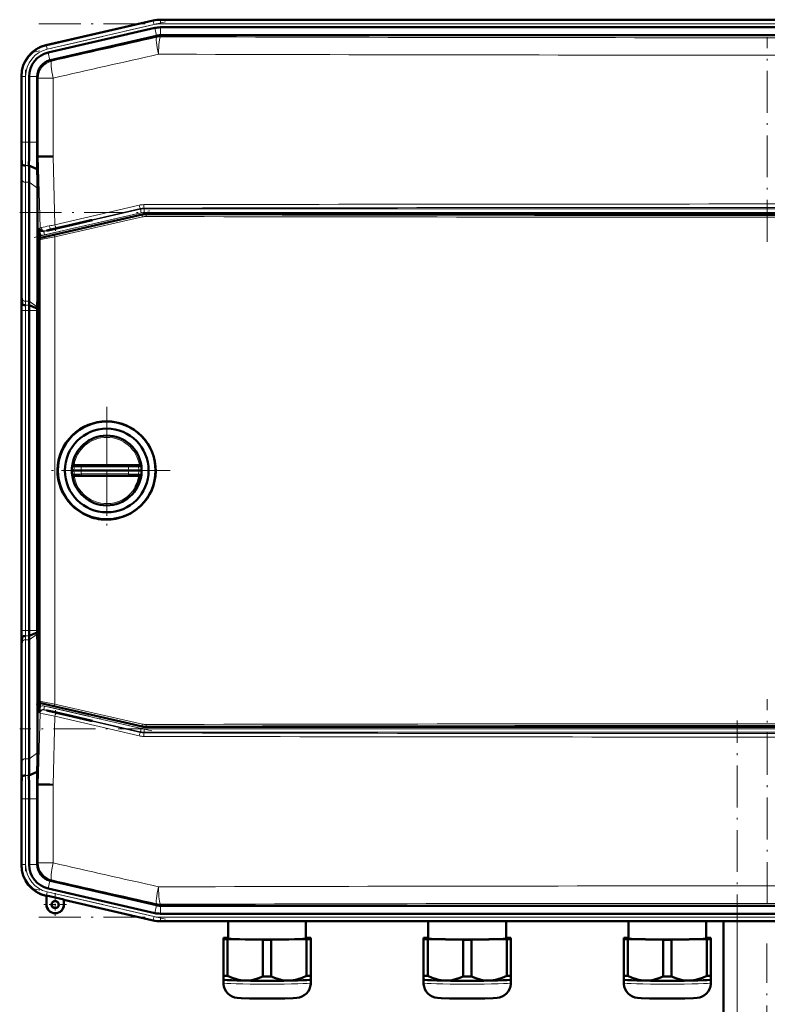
# Model space of a CAD drawing. Extents: x -1351 to 1763, y -1300 to 612.
# Tile 14 of 80: x -1282 to -1068, y 284 to 566. Entities that reach past the tile are written whole.
import ezdxf

# ---------------------------------------------------------------- set-up
doc = ezdxf.new("R2010")
doc.units = 0
doc.linetypes.add('DASHDOT', pattern=[18.5, 12, -3, 0.5, -3])

msp = doc.modelspace()

# ---------------------------------------------------------------- linework, layer by layer
at = {"color": 7, "linetype": 'DASHDOT', "lineweight": 18}
for p, q in [((-1240.06, 565.2), (-1277.32, 556.6)), ((-1276.37, 564.64), (-858.69, 564.64)), ((-1067.53, 502.14), (-1067.53, 560.82)), ((-1280.2, 551.46), (-1280.2, 528.83)), ((-1277.75, 503.41), (-1244.04, 511.19)), ((-1281.89, 510.59), (-853.17, 510.59)), ((-1280.2, 381.55), (-1280.2, 491.61)), ((-1256.93, 454.79), (-1256.93, 418.39)), ((-1256.93, 449.59), (-1256.93, 423.59)), ((-1238.73, 436.59), (-1275.13, 436.59)), ((-1243.93, 436.59), (-1269.93, 436.59)), ((-1067.53, 312.33), (-1067.53, 371.02)), ((-1244.04, 361.97), (-1277.75, 369.75)), ((-1076.13, -326), (-1076.13, 364.9)), ((-853.17, 362.56), (-1281.89, 362.56)), ((-1280.2, 344.32), (-1280.2, 321.69)), ((-1240.06, 307.95), (-1277.32, 316.55)), ((-1276.37, 308.51), (-858.69, 308.51)), ((-1067.63, 86.18), (-1067.63, 300.98))]:
    msp.add_line(p, q, dxfattribs=at)
at = {"color": 7, "lineweight": 50}
for p, q in [((-1243.64, 565.59), (-1274.41, 558.49)), ((-1243.64, 565.59), (-1274.21, 558.53)), ((-1241.56, 565.83), (-1221.29, 565.83)), ((-893.5, 565.83), (-1241.56, 565.83)), ((-908.5, 565.83), (-1221.29, 565.83)), ((-1243.15, 563.46), (-1273.72, 556.4)), ((-1241.56, 563.64), (-1221.29, 563.64)), ((-908.5, 563.64), (-1221.29, 563.64)), ((-1242.66, 561.23), (-1273.03, 554.21)), ((-1242.66, 561.23), (-1242.64, 561.23)), ((-1241.54, 561.35), (-893.53, 561.35)), ((-1281.38, 549.72), (-1281.38, 549.63)), ((-1281.38, 549.72), (-1281.38, 549.52)), ((-1281.38, 549.52), (-1281.38, 530.72)), ((-1279.2, 549.52), (-1279.2, 530.72)), ((-1276.91, 549.34), (-1276.9, 549.52)), ((-1276.91, 549.34), (-1276.91, 530.72)), ((-1281.23, 524.39), (-1281.41, 526.58)), ((-1276.92, 526.58), (-1276.59, 526.58)), ((-1276.59, 526.58), (-1276.24, 526.59)), ((-1281.38, 523.65), (-1281.38, 489.51)), ((-1281.38, 523.65), (-1281.38, 489.51)), ((-1276.86, 523), (-1279.24, 523.99)), ((-1279.2, 519.23), (-1279.2, 485.09)), ((-1276.81, 517.54), (-1276.81, 486.58)), ((-1246.76, 509.98), (-1275.79, 503.28)), ((-1268.33, 506.74), (-1261.47, 508.33)), ((-1261.08, 508.33), (-1268.33, 506.65)), ((-1261.08, 508.33), (-1261.47, 508.33)), ((-889.42, 510.11), (-1245.63, 510.11)), ((-1271.58, 505.99), (-1270.59, 506.22)), ((-1270.59, 506.13), (-1271.58, 505.9)), ((-1270.59, 506.22), (-1270.45, 506.25)), ((-1270.59, 506.13), (-1270.59, 506.22)), ((-1270.45, 506.17), (-1270.59, 506.13)), ((-1270.45, 506.25), (-1269.75, 506.41)), ((-1269.75, 506.33), (-1270.45, 506.17)), ((-1270.45, 506.17), (-1270.45, 506.25)), ((-1269.75, 506.41), (-1268.33, 506.74)), ((-1268.33, 506.65), (-1269.75, 506.33)), ((-1269.75, 506.33), (-1269.75, 506.41)), ((-1268.33, 506.65), (-1268.33, 506.74)), ((-1276.18, 502.79), (-1276.18, 370.38)), ((-1276.12, 503.03), (-1276.16, 504.31)), ((-1281.19, 484.39), (-1281.36, 486.58)), ((-1276.81, 486.58), (-1276.9, 483.46)), ((-1276.18, 486.59), (-1276.81, 486.58)), ((-1276.9, 483.04), (-1279.19, 483.99)), ((-1276.9, 483.04), (-1276.91, 482.44)), ((-1276.9, 483.46), (-1276.9, 483.04)), ((-1281.38, 482.43), (-1281.38, 390.72)), ((-1279.2, 390.72), (-1279.2, 482.44)), ((-1276.91, 482.44), (-1276.91, 390.72)), ((-1266.85, 437.85), (-1266.87, 437.64)), ((-1265.77, 438.09), (-1266.37, 438.09)), ((-1265.77, 438.09), (-1264.11, 438.09)), ((-1250.63, 438.09), (-1264.11, 438.09)), ((-1250.63, 438.09), (-1249.8, 438.09)), ((-1249.8, 438.09), (-1249.06, 438.09)), ((-1249.06, 438.09), (-1248.3, 438.09)), ((-1247.48, 438.09), (-1248.3, 438.09)), ((-1246.98, 437.64), (-1247.01, 437.85)), ((-1266.33, 436.59), (-1266.93, 436.59)), ((-1266.85, 435.33), (-1266.87, 435.53)), ((-1265.77, 435.09), (-1266.37, 435.09)), ((-1264.28, 436.59), (-1266.33, 436.59)), ((-1265.77, 435.09), (-1264.11, 435.09)), ((-1264.28, 436.59), (-1250.62, 436.59)), ((-1250.63, 435.09), (-1264.11, 435.09)), ((-1250.63, 435.09), (-1248.3, 435.09)), ((-1247.73, 436.59), (-1250.62, 436.59)), ((-1247.48, 435.09), (-1248.3, 435.09)), ((-1246.93, 436.59), (-1247.73, 436.59)), ((-1246.98, 435.53), (-1247.01, 435.33)), ((-1257.19, 422.5), (-1256.93, 422.5)), ((-1276.9, 390.11), (-1279.19, 389.17)), ((-1276.9, 390.11), (-1276.91, 390.72)), ((-1276.9, 389.7), (-1276.9, 390.11)), ((-1276.81, 386.57), (-1276.9, 389.7)), ((-1281.19, 388.77), (-1281.36, 386.58)), ((-1279.2, 353.93), (-1279.2, 388.07)), ((-1276.18, 386.57), (-1276.81, 386.57)), ((-1276.81, 355.61), (-1276.81, 386.57)), ((-1281.38, 349.51), (-1281.38, 383.65)), ((-1281.38, 349.51), (-1281.38, 383.65)), ((-1276.12, 370.14), (-1276.16, 368.84)), ((-1246.76, 363.19), (-1275.79, 369.89)), ((-1270.59, 367.02), (-1271.58, 367.25)), ((-1271.58, 367.16), (-1270.59, 366.93)), ((-1270.59, 367.02), (-1270.45, 366.99)), ((-1270.59, 367.02), (-1270.59, 366.93)), ((-1270.45, 366.99), (-1269.75, 366.83)), ((-1270.45, 366.99), (-1270.45, 366.9)), ((-1270.45, 366.9), (-1270.59, 366.93)), ((-1269.75, 366.74), (-1270.45, 366.9)), ((-1269.75, 366.83), (-1268.33, 366.5)), ((-1269.75, 366.83), (-1269.75, 366.74)), ((-1268.33, 366.41), (-1269.75, 366.74)), ((-1261.08, 364.83), (-1268.33, 366.5)), ((-1268.33, 366.5), (-1268.33, 366.41)), ((-1268.33, 366.41), (-1261.47, 364.83)), ((-1261.47, 364.83), (-1261.08, 364.83)), ((-1245.63, 363.06), (-889.42, 363.06)), ((-1276.86, 350.16), (-1279.24, 349.17)), ((-1276.88, 348.39), (-1276.86, 350.16)), ((-1281.23, 348.77), (-1281.41, 346.58)), ((-1276.92, 346.57), (-1276.88, 348.39)), ((-1276.92, 346.57), (-1276.59, 346.57)), ((-1276.24, 346.56), (-1276.59, 346.57)), ((-1281.38, 323.63), (-1281.38, 342.43)), ((-1279.2, 323.63), (-1279.2, 342.44)), ((-1276.91, 323.81), (-1276.91, 342.44)), ((-1281.38, 323.43), (-1281.38, 323.63)), ((-1281.38, 323.43), (-1281.38, 323.52)), ((-1276.91, 323.81), (-1276.9, 323.63)), ((-1243.15, 309.69), (-1273.72, 316.75)), ((-1242.66, 311.93), (-1273.03, 318.94)), ((-1274.21, 314.62), (-1274.41, 314.67)), ((-1274.21, 314.62), (-1274.41, 314.67)), ((-1274.21, 314.62), (-1274.18, 314.69)), ((-1274.21, 312.12), (-1274.21, 314.62)), ((-1274.18, 312.12), (-1274.18, 314.69)), ((-1274.18, 314.69), (-1269.25, 313.55)), ((-1269.25, 313.55), (-1269.21, 313.47)), ((-1269.25, 313.55), (-1269.25, 312.12)), ((-1269.21, 312.12), (-1269.21, 313.47)), ((-1269.21, 313.47), (-1269.21, 312.12)), ((-1243.64, 307.56), (-1269.21, 313.47)), ((-1242.66, 311.93), (-1242.64, 311.92)), ((-1241.56, 311.8), (-1241.54, 311.8)), ((-1241.54, 311.8), (-893.53, 311.8)), ((-1241.56, 309.51), (-1221.29, 309.51)), ((-908.5, 309.51), (-1221.29, 309.51)), ((-893.5, 307.33), (-1241.56, 307.33)), ((-1222.1, 307.33), (-1222.1, 302.41)), ((-1199.8, 302.41), (-1199.8, 307.33)), ((-1164.73, 307.33), (-1164.73, 302.42)), ((-1142.43, 302.42), (-1142.43, 307.33)), ((-1107.35, 307.33), (-1107.35, 302.42)), ((-1085.05, 302.42), (-1085.05, 307.33)), ((-1080.13, -268.42), (-1080.13, 307.33)), ((-1223.45, 302.57), (-1223.45, 302.26)), ((-1223.45, 302.26), (-1223.45, 291.76)), ((-1222.1, 302.62), (-1222.26, 302.62)), ((-1222.26, 302.21), (-1212.14, 302.05)), ((-1222.26, 302.21), (-1222.26, 291.7)), ((-1212.14, 302.05), (-1212.14, 291.55)), ((-1209.76, 302.05), (-1199.64, 302.21)), ((-1209.76, 302.05), (-1209.76, 291.55)), ((-1199.64, 302.62), (-1199.8, 302.62)), ((-1199.64, 302.21), (-1199.64, 291.7)), ((-1198.45, 302.26), (-1198.45, 302.57)), ((-1198.45, 302.26), (-1198.45, 291.76)), ((-1166.08, 302.57), (-1166.08, 302.26)), ((-1166.08, 302.26), (-1166.08, 291.76)), ((-1164.73, 302.62), (-1164.89, 302.62)), ((-1164.89, 302.21), (-1154.76, 302.06)), ((-1164.89, 302.21), (-1164.89, 291.7)), ((-1154.76, 302.06), (-1154.76, 291.55)), ((-1152.39, 302.06), (-1142.26, 302.21)), ((-1152.39, 302.06), (-1152.39, 291.55)), ((-1142.26, 302.62), (-1142.43, 302.62)), ((-1142.26, 302.21), (-1142.26, 291.7)), ((-1141.08, 302.26), (-1141.08, 302.57)), ((-1141.08, 302.26), (-1141.08, 291.76)), ((-1108.7, 302.57), (-1108.7, 302.26)), ((-1108.7, 302.26), (-1108.7, 291.76)), ((-1107.35, 302.63), (-1107.52, 302.62)), ((-1107.52, 302.21), (-1097.39, 302.06)), ((-1107.52, 302.21), (-1107.52, 291.71)), ((-1097.39, 302.06), (-1097.39, 291.55)), ((-1095.02, 302.06), (-1084.89, 302.21)), ((-1095.02, 302.06), (-1095.02, 291.55)), ((-1084.89, 302.62), (-1085.05, 302.63)), ((-1084.89, 302.21), (-1084.89, 291.71)), ((-1083.7, 302.26), (-1083.7, 302.57)), ((-1083.7, 302.26), (-1083.7, 291.76)), ((-1223.45, 291.76), (-1223.45, 290.61)), ((-1198.45, 290.61), (-1198.45, 291.76)), ((-1166.08, 291.76), (-1166.08, 290.61)), ((-1141.08, 290.61), (-1141.08, 291.76)), ((-1108.7, 291.76), (-1108.7, 290.61)), ((-1083.7, 290.61), (-1083.7, 291.76)), ((-1223.45, 290.61), (-1223.45, 289.66)), ((-1223.45, 290.6), (-1223.45, 290.61)), ((-1198.46, 290.6), (-1198.45, 290.61)), ((-1198.45, 289.66), (-1198.45, 290.61)), ((-1166.08, 290.61), (-1166.08, 289.66)), ((-1166.07, 290.6), (-1166.08, 290.61)), ((-1141.08, 289.66), (-1141.08, 290.61)), ((-1141.08, 290.6), (-1141.08, 290.61)), ((-1108.7, 290.61), (-1108.7, 289.66)), ((-1108.7, 290.6), (-1108.7, 290.61)), ((-1083.71, 290.6), (-1083.7, 290.61)), ((-1083.7, 289.66), (-1083.7, 290.61))]:
    msp.add_line(p, q, dxfattribs=at)
at = {"color": 7, "lineweight": 18}
for p, q in [((-1243.6, 565.41), (-1274.23, 558.34)), ((-1243.6, 565.41), (-1243.64, 565.59)), ((-1243.6, 565.41), (-1243.38, 564.44)), ((-1241.56, 565.64), (-1241.56, 565.83)), ((-1241.56, 565.64), (-1241.56, 564.64)), ((-1241.56, 565.64), (-893.5, 565.64)), ((-1241.56, 564.64), (-893.5, 564.64)), ((-1243.38, 564.44), (-1274, 557.37)), ((-1242.64, 561.23), (-1243.15, 563.46)), ((-1241.56, 561.35), (-1241.56, 563.64)), ((-1242.61, 560.8), (-1242.66, 561.23)), ((-1241.54, 561.35), (-1241.49, 560.93)), ((-1274.41, 558.49), (-1274.23, 558.34)), ((-1274, 557.37), (-1274.23, 558.34)), ((-1273.21, 554.17), (-1273.72, 556.4)), ((-1273.03, 554.21), (-1272.71, 553.96)), ((-1281.2, 549.58), (-1281.38, 549.72)), ((-1281.2, 549.58), (-1281.2, 530.72)), ((-1281.2, 549.58), (-1280.2, 549.58)), ((-1280.2, 549.58), (-1280.2, 530.72)), ((-1276.9, 549.52), (-1279.2, 549.52)), ((-1276.59, 549.09), (-1276.91, 549.34)), ((-1276.59, 526.58), (-1276.59, 549.09)), ((-1272.29, 549.09), (-1276.59, 549.09)), ((-1272.29, 549.09), (-1272.29, 526.65)), ((-1281.2, 530.72), (-1281.38, 530.72)), ((-1281.2, 530.72), (-1280.2, 530.72)), ((-1279.2, 530.72), (-1280.2, 530.72)), ((-1276.91, 530.72), (-1279.2, 530.72)), ((-1276.05, 506.15), (-1276.59, 526.58)), ((-1272.29, 526.65), (-1271.77, 507.03)), ((-1279.24, 523.99), (-1280.24, 523.99)), ((-1281.2, 519.91), (-1281.2, 485.77)), ((-1280.2, 519.23), (-1280.2, 485.09)), ((-1279.2, 519.23), (-1280.2, 519.23)), ((-1276.81, 517.54), (-1279.2, 519.23)), ((-1274.95, 505.08), (-1247.29, 511.47)), ((-1271.77, 507.03), (-1247.66, 512.65)), ((-1247.31, 511.68), (-1271.4, 506.06)), ((-1247.29, 511.47), (-1247.31, 511.68)), ((-1247.06, 510.49), (-1247.29, 511.47)), ((-1246.19, 511.81), (-1246.16, 511.59)), ((-1246.16, 511.59), (-888.9, 511.59)), ((-1246.16, 510.59), (-1246.16, 511.59)), ((-1247.06, 510.49), (-1274.73, 504.11)), ((-1271.85, 504.04), (-1246.74, 509.77)), ((-1246.68, 509.29), (-1271.81, 503.55)), ((-1246.74, 509.77), (-1246.76, 509.98)), ((-888.9, 510.59), (-1246.16, 510.59)), ((-1245.63, 510.11), (-1245.61, 509.9)), ((-1276.17, 506.03), (-1276.05, 506.15)), ((-1271.58, 505.9), (-1271.58, 505.99)), ((-1276.11, 502.73), (-1276.18, 502.79)), ((-1276.11, 370.44), (-1276.11, 502.73)), ((-1275.79, 503.28), (-1275.72, 503.22)), ((-1274.82, 505.2), (-1274.95, 505.08)), ((-1274.73, 504.11), (-1274.95, 505.08)), ((-1271.81, 503.55), (-1271.81, 369.62)), ((-1281.36, 486.58), (-1281.41, 486.58)), ((-1279.2, 485.09), (-1280.2, 485.09)), ((-1279.19, 483.99), (-1280.19, 483.99)), ((-1276.9, 483.46), (-1279.2, 485.09)), ((-1281.2, 482.44), (-1281.38, 482.44)), ((-1281.2, 390.72), (-1281.2, 482.44)), ((-1281.2, 482.44), (-1280.2, 482.44)), ((-1279.2, 482.44), (-1280.2, 482.44)), ((-1280.2, 390.72), (-1280.2, 482.44)), ((-1276.91, 482.44), (-1279.2, 482.44)), ((-1266.26, 437.65), (-1266.87, 437.64)), ((-1264.2, 437.59), (-1250.71, 437.59)), ((-1246.98, 437.64), (-1247.81, 437.65)), ((-1266.26, 435.52), (-1266.87, 435.53)), ((-1266.26, 435.52), (-1265.61, 435.54)), ((-1264.2, 435.58), (-1250.71, 435.58)), ((-1249.69, 435.55), (-1248.77, 435.53)), ((-1248.77, 435.53), (-1247.81, 435.52)), ((-1246.98, 435.53), (-1247.81, 435.52)), ((-1281.2, 390.72), (-1281.38, 390.72)), ((-1281.2, 390.72), (-1280.2, 390.72)), ((-1279.2, 390.72), (-1280.2, 390.72)), ((-1276.91, 390.72), (-1279.2, 390.72)), ((-1276.9, 389.7), (-1279.2, 388.07)), ((-1281.2, 353.24), (-1281.2, 387.39)), ((-1279.2, 388.07), (-1280.2, 388.07)), ((-1280.2, 353.93), (-1280.2, 388.07)), ((-1279.19, 389.17), (-1280.19, 389.17)), ((-1281.41, 386.58), (-1281.36, 386.58)), ((-1276.18, 370.38), (-1276.11, 370.44)), ((-1275.72, 369.95), (-1275.79, 369.89)), ((-1276.59, 346.57), (-1276.05, 367.01)), ((-1276.05, 367.01), (-1276.17, 367.13)), ((-1274.73, 369.05), (-1274.95, 368.07)), ((-1247.29, 361.69), (-1274.95, 368.07)), ((-1274.95, 368.07), (-1274.82, 367.96)), ((-1274.73, 369.05), (-1247.06, 362.66)), ((-1246.74, 363.4), (-1271.85, 369.14)), ((-1271.81, 369.62), (-1246.68, 363.88)), ((-1271.58, 367.25), (-1271.58, 367.16)), ((-1271.4, 367.1), (-1247.31, 361.48)), ((-1271.77, 366.13), (-1272.29, 346.51)), ((-1247.66, 360.51), (-1271.77, 366.13)), ((-1247.29, 361.69), (-1247.31, 361.48)), ((-1247.06, 362.66), (-1247.29, 361.69)), ((-1246.74, 363.4), (-1246.76, 363.19)), ((-1246.19, 361.35), (-1246.16, 361.56)), ((-1246.16, 362.56), (-1246.16, 361.56)), ((-1246.16, 362.56), (-888.9, 362.56)), ((-888.9, 361.56), (-1246.16, 361.56)), ((-1245.61, 363.27), (-1245.63, 363.06)), ((-1279.2, 353.93), (-1280.2, 353.93)), ((-1276.81, 355.61), (-1279.2, 353.93)), ((-1279.24, 349.17), (-1280.24, 349.17)), ((-1276.59, 324.07), (-1276.59, 346.57)), ((-1272.29, 346.51), (-1272.29, 324.07)), ((-1281.2, 342.44), (-1281.38, 342.44)), ((-1281.2, 342.44), (-1280.2, 342.44)), ((-1281.2, 323.58), (-1281.2, 342.44)), ((-1279.2, 342.44), (-1280.2, 342.44)), ((-1280.2, 323.58), (-1280.2, 342.44)), ((-1276.91, 342.44), (-1279.2, 342.44)), ((-1281.38, 323.43), (-1281.2, 323.58)), ((-1280.2, 323.58), (-1281.2, 323.58)), ((-1276.9, 323.63), (-1279.2, 323.63)), ((-1276.59, 324.07), (-1276.91, 323.81)), ((-1276.59, 324.07), (-1272.29, 324.07)), ((-1273.21, 318.98), (-1273.72, 316.75)), ((-1273.03, 318.94), (-1272.71, 319.2)), ((-1274.23, 314.81), (-1274.41, 314.67)), ((-1274.23, 314.81), (-1274, 315.79)), ((-1243.6, 307.74), (-1274.23, 314.81)), ((-1243.38, 308.72), (-1274, 315.79)), ((-1274.18, 312.12), (-1274.21, 312.12)), ((-1269.25, 312.12), (-1269.21, 312.12)), ((-1242.64, 311.92), (-1243.15, 309.69)), ((-1242.61, 312.35), (-1242.66, 311.93)), ((-1241.56, 311.8), (-1241.56, 309.51)), ((-1241.54, 311.8), (-1241.49, 312.23)), ((-1243.6, 307.74), (-1243.64, 307.56)), ((-1243.6, 307.74), (-1243.38, 308.72)), ((-1241.56, 308.51), (-893.5, 308.51)), ((-1241.56, 307.51), (-1241.56, 308.51)), ((-1241.56, 307.51), (-893.5, 307.51)), ((-1241.56, 307.51), (-1241.56, 307.33)), ((-1076.13, -268.42), (-1076.13, 307.33))]:
    msp.add_line(p, q, dxfattribs=at)
at = {"color": 7, "linetype": 'DASHDOT', "lineweight": 18, "ltscale": 0.020221}
msp.add_line((-1271.58, 506.06), (-1271.58, 505.25), dxfattribs=at)
at = {"color": 7, "linetype": 'DASHDOT', "lineweight": 18, "ltscale": 0.019753}
msp.add_line((-1271.58, 367.1), (-1271.58, 367.89), dxfattribs=at)
at = {"color": 7, "linetype": 'DASHDOT', "lineweight": 18, "ltscale": 0.1625}
for p, q in [((-1271.71, 315.37), (-1271.71, 308.87)), ((-1268.46, 312.12), (-1274.96, 312.12))]:
    msp.add_line(p, q, dxfattribs=at)
at = {"color": 7, "linetype": 'DASHDOT', "lineweight": 18, "ltscale": 0.160231}
msp.add_line((-1271.71, 315.33), (-1271.71, 308.92), dxfattribs=at)
at = {"color": 7, "linetype": 'DASHDOT', "lineweight": 18, "ltscale": 0.160233}
msp.add_line((-1268.51, 312.12), (-1274.92, 312.12), dxfattribs=at)
at = {"color": 7, "lineweight": 18}
for points in [[(-1276.05, 506.15), (-1276.04, 506.15), (-1276, 506.16), (-1275.7, 506.24)], [(-1271.81, 503.55), (-1275.31, 502.86), (-1275.98, 502.74), (-1276.08, 502.73), (-1276.1, 502.73), (-1276.11, 502.73), (-1276.11, 502.73)], [(-1275.72, 503.22), (-1275.72, 503.22), (-1275.71, 503.22), (-1275.63, 503.23), (-1274.98, 503.35), (-1271.85, 504.04)], [(-1274.54, 505.29), (-1274.79, 505.21), (-1274.82, 505.2), (-1274.82, 505.2)], [(-1264.11, 438.09), (-1264.12, 438.09), (-1264.13, 438.08), (-1264.13, 438.07), (-1264.15, 438.04), (-1264.19, 437.83), (-1264.2, 437.59)], [(-1250.71, 437.59), (-1250.68, 437.94), (-1250.66, 438.04), (-1250.65, 438.07), (-1250.64, 438.08), (-1250.64, 438.08), (-1250.63, 438.09)], [(-1250.71, 437.59), (-1248.44, 437.65), (-1247.81, 437.65)], [(-1264.11, 435.09), (-1264.12, 435.09), (-1264.13, 435.09), (-1264.13, 435.1), (-1264.15, 435.13), (-1264.19, 435.35), (-1264.2, 435.58)], [(-1250.71, 435.58), (-1250.68, 435.23), (-1250.66, 435.13), (-1250.65, 435.1), (-1250.64, 435.09), (-1250.64, 435.09), (-1250.63, 435.09)], [(-1276.11, 370.44), (-1276.11, 370.44), (-1276.09, 370.44), (-1276, 370.43), (-1275.24, 370.3), (-1271.81, 369.62)], [(-1271.85, 369.14), (-1274.15, 369.65), (-1275.53, 369.93), (-1275.7, 369.95), (-1275.72, 369.95), (-1275.72, 369.95), (-1275.72, 369.95)], [(-1271.77, 366.13), (-1275.2, 366.81), (-1275.99, 366.99), (-1276.04, 367.01), (-1276.05, 367.01)], [(-1274.82, 367.96), (-1274.82, 367.96), (-1274.8, 367.95), (-1274.68, 367.91), (-1273.01, 367.48), (-1271.4, 367.1)]]:
    msp.add_lwpolyline(points, dxfattribs=at)
at = {"color": 7, "lineweight": 50}
for points in [[(-1271.58, 505.99), (-1273.04, 505.65), (-1274, 505.41), (-1274.16, 505.36), (-1274.18, 505.35), (-1274.18, 505.35)], [(-1274.18, 505.35), (-1274.18, 505.35), (-1274.18, 505.35), (-1274.14, 505.35), (-1273.75, 505.42), (-1271.58, 505.9)], [(-1266.85, 437.85), (-1266.85, 437.84), (-1266.85, 437.84), (-1266.85, 437.84), (-1266.84, 437.84), (-1266.83, 437.85), (-1266.82, 437.87)], [(-1247.03, 437.87), (-1247.01, 437.85), (-1247.01, 437.84), (-1247.01, 437.84), (-1247.01, 437.84), (-1247.01, 437.84), (-1247.01, 437.85)], [(-1266.85, 435.33), (-1266.85, 435.33), (-1266.85, 435.33), (-1266.84, 435.33), (-1266.83, 435.32), (-1266.74, 435.23), (-1266.59, 435.13)], [(-1247.03, 435.31), (-1247.01, 435.33), (-1247.01, 435.33), (-1247.01, 435.33), (-1247.01, 435.33), (-1247.01, 435.33), (-1247.01, 435.33)], [(-1274.19, 367.81), (-1274.18, 367.81), (-1274.18, 367.8), (-1274.14, 367.79), (-1273.75, 367.68), (-1271.58, 367.16)], [(-1271.58, 367.25), (-1273.04, 367.58), (-1274, 367.78), (-1274.17, 367.81), (-1274.18, 367.81), (-1274.18, 367.81), (-1274.18, 367.81), (-1274.19, 367.81)], [(-1217.2, 290.33), (-1217.82, 290.36), (-1218.44, 290.43), (-1219.1, 290.54), (-1219.75, 290.71), (-1221.01, 291.13), (-1222.26, 291.7)], [(-1212.14, 291.55), (-1213.4, 291.02), (-1214.66, 290.63), (-1215.3, 290.49), (-1215.95, 290.39), (-1216.58, 290.34), (-1217.2, 290.33)], [(-1204.7, 290.33), (-1205.33, 290.34), (-1205.95, 290.39), (-1206.6, 290.49), (-1207.25, 290.63), (-1208.51, 291.02), (-1209.76, 291.55)], [(-1199.64, 291.7), (-1200.9, 291.13), (-1202.16, 290.71), (-1202.81, 290.54), (-1203.46, 290.43), (-1204.08, 290.36), (-1204.7, 290.33)], [(-1159.83, 290.33), (-1160.45, 290.36), (-1161.07, 290.43), (-1161.72, 290.55), (-1162.37, 290.71), (-1163.63, 291.13), (-1164.89, 291.7)], [(-1154.76, 291.55), (-1156.02, 291.02), (-1157.28, 290.63), (-1157.93, 290.49), (-1158.58, 290.39), (-1159.2, 290.34), (-1159.83, 290.33)], [(-1147.33, 290.33), (-1147.95, 290.34), (-1148.57, 290.39), (-1149.22, 290.49), (-1149.87, 290.63), (-1151.13, 291.02), (-1152.39, 291.55)], [(-1142.26, 291.7), (-1143.52, 291.13), (-1144.78, 290.71), (-1145.43, 290.55), (-1146.09, 290.43), (-1146.7, 290.36), (-1147.33, 290.33)], [(-1102.45, 290.33), (-1103.08, 290.36), (-1103.7, 290.43), (-1104.35, 290.55), (-1105, 290.71), (-1106.26, 291.14), (-1107.52, 291.71)], [(-1097.39, 291.55), (-1098.65, 291.02), (-1099.91, 290.63), (-1100.56, 290.49), (-1101.21, 290.39), (-1101.83, 290.34), (-1102.45, 290.33)], [(-1089.95, 290.33), (-1090.58, 290.34), (-1091.2, 290.39), (-1091.85, 290.49), (-1092.5, 290.63), (-1093.76, 291.02), (-1095.02, 291.55)], [(-1084.89, 291.71), (-1086.15, 291.14), (-1087.41, 290.71), (-1088.06, 290.55), (-1088.71, 290.43), (-1089.33, 290.36), (-1089.95, 290.33)], [(-1210.95, 285.2), (-1216.03, 285.25), (-1218.42, 285.32), (-1219.5, 285.4), (-1220.26, 285.54), (-1220.96, 285.79), (-1221.62, 286.17), (-1222.2, 286.65), (-1222.69, 287.24), (-1223.07, 287.89), (-1223.32, 288.61), (-1223.44, 289.36), (-1223.45, 289.66)], [(-1210.95, 285.2), (-1205.88, 285.25), (-1203.48, 285.32), (-1202.4, 285.4), (-1201.64, 285.54), (-1200.95, 285.79), (-1200.28, 286.17), (-1199.7, 286.65), (-1199.21, 287.24), (-1198.83, 287.89), (-1198.58, 288.61), (-1198.46, 289.36), (-1198.45, 289.66)], [(-1153.58, 285.2), (-1158.65, 285.25), (-1161.05, 285.32), (-1162.12, 285.4), (-1162.89, 285.54), (-1163.58, 285.79), (-1164.25, 286.17), (-1164.83, 286.66), (-1165.32, 287.24), (-1165.69, 287.9), (-1165.95, 288.61), (-1166.07, 289.36), (-1166.08, 289.66)], [(-1153.58, 285.2), (-1148.5, 285.25), (-1146.1, 285.32), (-1145.03, 285.4), (-1144.27, 285.54), (-1143.57, 285.79), (-1142.91, 286.17), (-1142.32, 286.66), (-1141.84, 287.24), (-1141.46, 287.9), (-1141.21, 288.61), (-1141.09, 289.36), (-1141.08, 289.66)], [(-1096.2, 285.21), (-1101.28, 285.25), (-1103.68, 285.32), (-1104.75, 285.4), (-1105.51, 285.54), (-1106.21, 285.79), (-1106.87, 286.17), (-1107.46, 286.66), (-1107.95, 287.24), (-1108.32, 287.9), (-1108.57, 288.61), (-1108.69, 289.36), (-1108.7, 289.66)], [(-1096.2, 285.21), (-1091.13, 285.25), (-1088.73, 285.32), (-1087.66, 285.4), (-1086.89, 285.54), (-1086.2, 285.79), (-1085.53, 286.17), (-1084.95, 286.66), (-1084.46, 287.24), (-1084.09, 287.9), (-1083.84, 288.61), (-1083.71, 289.36), (-1083.7, 289.66)]]:
    msp.add_lwpolyline(points, dxfattribs=at)
for centre, radius in [((-1256.93, 436.59), 14), ((-1256.93, 436.59), 12), ((-1271.71, 312.12), 1.03), ((-1271.71, 312.12), 1)]:
    msp.add_circle(centre, radius, dxfattribs=at)
for centre, radius, start, end in [((-1241.56, 556.58), 9.25, 90.0004, 102.9992), ((-1241.56, 556.58), 9.25, 90.0004, 102.9992), ((-1241.56, 556.58), 7.06, 90.0004, 102.9993), ((-1272.39, 549.72), 8.99, 102.9916, 180.0084), ((-1272.13, 549.52), 7.06, 102.9968, 180.0034), ((-1271.9, 549.34), 5.01, 105.1072, 177.8928), ((-1628.97, 530.63), 347.59, 359.3315, 0.0143), ((-1849.44, 530.58), 570.24, 359.3376, 0.0139), ((-1969.38, 530.7), 692.47, 359.65945, 0.00195), ((-1488.6, 523.4), 207.22, 0.0687, 0.8785), ((-1887.69, 513.74), 610.9, 0.86852, 1.20439), ((-1256.8, -679.02), 1205.77, 90.73585, 90.92355), ((-1618.97, 518.83), 339.78, 0.0681, 0.8707), ((-1668.28, 517.08), 391.47, 0.0681, 0.8669), ((-1215.66, 505.84), 60.52, 179.8196, 181.4448), ((-1275.68, 502.79), 0.5, 102.9976, 180.0022), ((-1488.74, 489.76), 207.36, 359.1212, 359.9305), ((-1068.96, 489.75), 212.42, 180.0663, 180.8562), ((-1628.46, 482.52), 347.08, 359.9853, 0.6691), ((-923.65, 482.52), 357.73, 179.3493, 180.0128), ((-1199.37, 485.18), 79.83, 180.0641, 180.8524), ((-1144.4, 482.46), 134.8, 179.3521, 180.0124), ((-1256.98, 436.58), 14.09, 89.8034, 134.0601), ((-1256.98, 436.58), 14.09, 44.258, 89.8038), ((-1256.97, 436.58), 14.1, 134.0696, 179.1699), ((-1256.93, 436.59), 10, 7.2346, 172.765), ((-1256.97, 436.59), 14.09, 314.0192, 44.2557), ((-1266.28, 437.41), 0.705, 129.6312, 139.5308), ((-1266.34, 437.47), 0.622, 113.4776, 129.4362), ((-1266.37, 437.54), 0.549, 90.4701, 113.1016), ((-1247.48, 437.53), 0.553, 67.0525, 89.5669), ((-1247.53, 437.45), 0.645, 39.9598, 66.2327), ((-1256.97, 436.59), 14.09, 179.1903, 224.261), ((-1256.93, 436.59), 10, 187.235, 352.7654), ((-1266.37, 435.64), 0.556, 247.1205, 269.4699), ((-1256.92, 436.58), 9.49, 330.6713, 350.9616), ((-1247.49, 435.64), 0.558, 270.5728, 292.8875), ((-1247.52, 435.71), 0.628, 293.5258, 320.519), ((-1256.98, 436.59), 14.09, 224.2714, 246.7188), ((-1256.98, 436.59), 14.09, 291.5606, 314.0155), ((-1256.98, 436.59), 14.1, 246.7224, 269.1382), ((-1256.98, 436.59), 14.09, 270.1953, 291.5621), ((-1628.46, 390.63), 347.08, 359.3309, 0.0147), ((-923.65, 390.64), 357.73, 179.9872, 180.6507), ((-1144.4, 390.69), 134.8, 179.9876, 180.6479), ((-1199.37, 387.98), 79.83, 179.1476, 179.9359), ((-1488.74, 383.4), 207.36, 0.0695, 0.8788), ((-1068.96, 383.4), 212.42, 179.1438, 179.9337), ((-1275.68, 370.38), 0.5, 179.9976, 257.0022), ((-1215.66, 367.31), 60.52, 178.5511, 180.1764), ((-1245.63, 368.06), 5, 257.002, 269.998), ((-1618.97, 354.33), 339.78, 359.1293, 359.9319), ((-1668.28, 356.08), 391.47, 359.1331, 359.9319), ((-1488.6, 349.76), 207.22, 359.1215, 359.9313), ((-1849.44, 342.57), 570.24, 359.9861, 0.6624), ((-1628.97, 342.52), 347.59, 359.9857, 0.6685), ((-1969.39, 342.46), 692.48, 359.99805, 0.34054), ((-1256.78, 1553.31), 1206.9, 269.07649, 269.26401), ((-1272.39, 323.43), 8.99, 179.9916, 257.0084), ((-1272.13, 323.63), 7.06, 179.9966, 257.0032), ((-1271.9, 323.82), 5, 182.1029, 254.9076), ((-1271.71, 312.12), 2.5, 180, 360), ((-1271.71, 312.12), 2.47, 180, 0), ((-1271.71, 312.12), 1, 141.2591, 270), ((-1271.71, 312.12), 2.5, 270, 360), ((-1241.56, 316.58), 7.06, 257.0007, 269.9996), ((-1241.56, 316.58), 9.25, 257.0008, 269.9996), ((-1241.56, 316.58), 9.25, 257.0008, 269.9996)]:
    msp.add_arc(centre, radius, start, end, dxfattribs=at)
at = {"color": 7, "lineweight": 18}
for centre, radius, start, end in [((-1241.56, 556.58), 9.06, 90.0004, 102.9992), ((-1241.56, 556.59), 8.05, 89.9878, 103.0122), ((-13938.67, 56331.46), 57197.52, 282.793761, 282.824689), ((-1067.53, 56209.97), 55649.31, 269.820896, 270.179106), ((-1272.2, 549.58), 8.99, 102.9997, 180.0003), ((-1272.2, 549.58), 7.99, 102.9916, 180.0084), ((-13977.2, 56689.53), 57560.09, 282.7515782, 282.7824028), ((-1067.53, 56585.23), 56029.56, 269.821504, 270.178498), ((-1815.17, 530.59), 533.98, 359.3347, 0.0141), ((-1849.3, 530.58), 569.11, 359.3363, 0.014), ((-1599.45, 519.53), 318.25, 0.0684, 0.8743), ((-1619.34, 518.83), 339.14, 0.0683, 0.8723), ((-1246.3, 506.81), 5.99, 90.1091, 103.1288), ((-1246.17, 506.81), 5, 90.1491, 103.1472), ((-1067.53, -83299.58), 83812.57, 89.8777831, 90.1222151), ((-1067.53, -83186.04), 83698.04, 89.8777011, 90.122297), ((-1246.16, 506.59), 4, 90.0047, 102.9953), ((-1245.62, 504.9), 5, 89.8884, 102.8902), ((-1245.68, 504.91), 4.49, 89.8605, 102.8892), ((-1067.53, 84295.16), 83785.95, 269.8781811, 270.1218207), ((-1067.53, 84238.26), 83728.55, 269.8781333, 270.1218617), ((-1275.18, 506.05), 0.999, 181.46, 283.0819), ((-1254.57, 409.43), 99.08, 100.9623, 102.3111), ((-1265.37, 471.46), 35.05, 103.9245, 105.1673), ((-1245.74, 393.23), 115.71, 103.48, 104.0366), ((-1214.83, 210.17), 302.27, 100.857, 101.1749), ((-1225.31, 308.38), 202.98, 103.1255, 103.506), ((-1275.18, 506.06), 2, 240.6635, 283.005), ((-1179.93, 485.88), 101.27, 180.063, 180.8443), ((-1109.72, 482.47), 171.48, 179.3589, 180.0115), ((-1199.76, 485.18), 80.44, 180.0631, 180.8454), ((-1144.02, 482.46), 136.17, 179.358, 180.0116), ((-1256.93, 436.59), 9.5, 90.0034, 170.9626), ((-1256.93, 436.59), 9.5, 9.0358, 89.9967), ((-1256.97, 436.48), 9.37, 172.8589, 179.3713), ((-1265.76, 437.59), 0.499, 90.1296, 173.0452), ((-1270.73, 222.31), 215.38, 88.2621, 88.8097), ((-1257.5, 436.54), 6.79, 171.029, 179.5801), ((-1257.47, 436.49), 6.85, 0.8052, 9.28), ((-1248.3, 437.59), 0.499, 7.3818, 89.8716), ((-1257.04, 436.45), 9.31, 0.8578, 7.4328), ((-1256.97, 436.69), 9.37, 180.6287, 187.1411), ((-1256.93, 436.58), 9.5, 189.0224, 249.7178), ((-1265.76, 435.58), 0.499, 186.9548, 269.8704), ((-1268.59, 571.4), 135.89, 271.258, 271.8505), ((-1257.45, 436.64), 6.84, 180.4513, 188.9396), ((-1257.47, 436.68), 6.85, 350.72, 359.1948), ((-1247.45, 532.99), 97.47, 268.0827, 268.6817), ((-1248.3, 435.58), 0.499, 270.1284, 352.6182), ((-1257.04, 436.73), 9.31, 352.5672, 359.1422), ((-1256.93, 436.58), 9.5, 269.9976, 330.6837), ((-1256.93, 436.59), 9.51, 249.7324, 269.9982), ((-1109.72, 390.69), 171.48, 179.9885, 180.6411), ((-1144.02, 390.69), 136.17, 179.9884, 180.642), ((-1179.93, 387.27), 101.27, 179.1557, 179.937), ((-1199.76, 387.98), 80.44, 179.1546, 179.9369), ((-1275.18, 367.1), 0.999, 76.9181, 178.54), ((-1275.18, 367.1), 2, 76.9951, 119.3366), ((-1246.17, 366.35), 5, 256.8528, 269.8509), ((-1246.16, 366.56), 4, 257.0047, 269.9953), ((-1245.62, 368.27), 5, 257.1098, 270.1116), ((-1245.68, 368.26), 4.49, 257.1108, 270.1395), ((-1067.53, 84059.2), 83698.04, 269.877703, 270.1222989), ((-1067.53, -83421.99), 83785.95, 89.8781793, 90.1218189), ((-1067.53, -83365.09), 83728.55, 89.8781383, 90.1218667), ((-1246.3, 366.34), 5.99, 256.8712, 269.8909), ((-1067.53, 84172.73), 83812.57, 269.8777849, 270.1222169), ((-1599.45, 353.62), 318.25, 359.1257, 359.9316), ((-1619.34, 354.33), 339.14, 359.1277, 359.9317), ((-1815.17, 342.57), 533.98, 359.9859, 0.6653), ((-1849.3, 342.57), 569.11, 359.986, 0.6637), ((-1272.2, 323.58), 8.99, 179.9996, 257.0003), ((-1272.2, 323.58), 7.99, 179.9916, 257.0084), ((-1271.58, 324.07), 5, 180.0358, 256.9642), ((-13977.2, -55816.37), 57560.09, 77.2175972, 77.2484218), ((-13938.67, -55458.3), 57197.52, 77.175311, 77.206239), ((-1067.53, -55712.07), 56029.56, 89.821502, 90.178496), ((-1241.49, 317.23), 5, 257.0045, 269.8157), ((-1067.53, -55336.82), 55649.31, 89.820894, 90.179104), ((-1241.56, 316.58), 9.06, 257.0008, 269.9996), ((-1241.56, 316.56), 8.05, 256.9878, 270.0122)]:
    msp.add_arc(centre, radius, start, end, dxfattribs=at)
for centre, major_axis, ratio, start_param, end_param in [((-1241.49, 555.93), (1.11, -4.88), 0.116076, 3.167951, 4.685971), ((-1241.49, 555.93), (4.97, 0.57), 0.999653, 1.457389, 1.684204), ((-1241.49, 555.93), (-0.02, -5), 0.119003, 3.16796, 4.712762), ((-1271.59, 549.09), (3.11, 3.91), 0.999441, 0.899117, 2.242476), ((-1271.59, 549.09), (1.11, -4.88), 0.136195, 3.168019, 4.681472), ((-1280.2, 519.94), (-1, 0), 0.707107, 0.034907, 1.570796), ((-1247.54, 512.65), (0.227, -0.974), 0.119647, 4.684508, 6.265606), ((-1246.16, 506.6), (-4.97, -0.57), 0.999846, 4.59896, 4.825818), ((-1246.19, 512.81), (0, -1), 0.121885, 4.712128, 6.265601), ((-1246.62, 509.29), (0.111, -0.487), 0.119115, 3.159171, 4.685159), ((-1245.61, 509.4), (-0.001, -0.5), 0.121453, 3.159176, 4.712648), ((-1275.05, 506.17), (0.682, -0.732), 0.99939, 3.988967, 5.7599), ((-1274.77, 506.26), (0.266, -0.964), 0.924796, 4.485603, 6.237294), ((-1272.94, 506.72), (0.234, -0.972), 0.460439, 4.611399, 6.263521), ((-1271.63, 507.03), (0.227, -0.974), 0.135666, 4.680737, 6.265569), ((-1275.61, 502.73), (-0.311, -0.391), 0.999751, 4.040558, 5.38422), ((-1271.74, 503.55), (0.111, -0.487), 0.135841, 3.159209, 4.68138), ((-1280.2, 485.79), (-1, 0), 0.707107, 0.034907, 1.570796), ((-1280.2, 387.36), (-1, 0), 0.707107, 4.712389, 6.248279), ((-1275.61, 370.44), (-0.311, 0.391), 0.999751, 0.898966, 2.242627), ((-1275.05, 366.98), (-0.682, -0.732), 0.99939, 3.664878, 5.435811), ((-1271.74, 369.62), (-0.111, -0.487), 0.135841, 4.743398, 6.265569), ((-1271.63, 366.13), (-0.227, -0.974), 0.135666, 3.159209, 4.744041), ((-1247.54, 360.51), (-0.227, -0.974), 0.119647, 3.159172, 4.74027), ((-1246.16, 366.56), (4.97, -0.57), 0.999846, 4.59896, 4.825818), ((-1246.62, 363.88), (-0.111, -0.487), 0.119115, 4.739619, 6.265607), ((-1246.19, 360.35), (0, -1), 0.121885, 3.159177, 4.71265), ((-1245.61, 363.77), (0.001, -0.5), 0.121453, 4.71213, 6.265602), ((-1280.2, 353.22), (-1, 0), 0.707107, 4.712389, 6.248279), ((-1271.59, 324.07), (-1.11, -4.88), 0.136195, 4.743306, 6.256759), ((-1241.49, 317.22), (-1.11, -4.88), 0.116076, 4.738807, 6.256827), ((-1241.49, 317.22), (0.02, -5), 0.119003, 4.712015, 6.256818), ((-1241.49, 317.22), (-4.97, 0.57), 0.999653, 1.681064, 1.684203), ((-1210.95, 289.66), (12.5, 0), 0.026177, 3.141593, 6.283185), ((-1153.58, 289.66), (12.5, 0), 0.026177, 3.141593, 6.283185), ((-1096.2, 289.66), (12.5, 0), 0.026177, 3.141593, 6.283185)]:
    msp.add_ellipse(centre, major_axis=major_axis, ratio=ratio, start_param=start_param, end_param=end_param, dxfattribs=at)
at = {"color": 7, "lineweight": 50}
for centre, major_axis, ratio, start_param, end_param in [((-1241.54, 556.36), (4.97, 0.57), 0.999653, 1.457389, 1.679108), ((-1271.91, 549.34), (3.11, 3.91), 0.999441, 0.899117, 0.934706), ((-1280.23, 524.4), (1, 0), 0.414215, 3.173659, 4.709549), ((-1245.63, 505.11), (-4.97, -0.57), 0.999846, 4.59896, 4.825818), ((-1280.19, 484.4), (1, 0), 0.414215, 3.173659, 4.709549), ((-1256.92, 436.59), (10.01, -0.03), 0.999848, 3.039511, 3.144781), ((-1256.94, 436.59), (10.01, 0.04), 0.999848, 6.279569, 6.384829), ((-1256.92, 436.59), (10.01, 0.03), 0.999848, 3.138404, 3.243674), ((-1256.94, 436.59), (10.01, -0.04), 0.999848, 6.181541, 6.286801), ((-1280.19, 388.75), (1, 0), 0.414343, 1.573592, 3.109513), ((-1280.23, 348.75), (1, 0), 0.414186, 1.573647, 3.10953), ((-1271.91, 323.81), (3.11, -3.91), 0.999441, 5.34848, 5.384068), ((-1241.54, 316.8), (4.97, -0.57), 0.999653, 4.604077, 4.820701), ((-1210.95, 302.41), (13.8, 0), 0.026177, 2.531934, 2.704054), ((-1210.95, 302.41), (13.8, 0), 0.026177, 3.579132, 3.751251), ((-1210.95, 302.41), (11.15, 0), 0.026177, 3.141593, 6.283185), ((-1210.95, 302.41), (13.8, 0), 0.026177, 4.626329, 4.798449), ((-1210.95, 302.41), (13.8, 0), 0.026177, 0.437539, 0.609658), ((-1210.95, 302.41), (13.8, 0), 0.026177, 5.673527, 5.845646), ((-1153.58, 302.42), (13.8, 0), 0.026177, 2.531934, 2.704054), ((-1153.58, 302.42), (13.8, 0), 0.026177, 3.579132, 3.751251), ((-1153.58, 302.42), (11.15, 0), 0.026177, 3.141593, 6.283185), ((-1153.58, 302.42), (13.8, 0), 0.026177, 4.626329, 4.798449), ((-1153.58, 302.42), (13.8, 0), 0.026177, 0.437539, 0.609658), ((-1153.58, 302.42), (13.8, 0), 0.026177, 5.673527, 5.845646), ((-1096.2, 302.42), (13.8, 0), 0.026177, 2.531934, 2.704054), ((-1096.2, 302.42), (13.8, 0), 0.026177, 3.579132, 3.751251), ((-1096.2, 302.42), (11.15, 0), 0.026177, 3.141593, 6.283185), ((-1096.2, 302.42), (13.8, 0), 0.026177, 4.626329, 4.798449), ((-1096.2, 302.42), (13.8, 0), 0.026177, 0.437539, 0.609658), ((-1096.2, 302.42), (13.8, 0), 0.026177, 5.673527, 5.845646), ((-1210.95, 291.91), (-13.8, 0), 0.026177, 0.437539, 0.609658), ((-1210.95, 291.91), (-13.8, 0), 0.026177, 1.484737, 1.656856), ((-1210.95, 291.91), (-13.8, 0), 0.026177, 2.531934, 2.704054), ((-1153.58, 291.91), (-13.8, 0), 0.026177, 0.437539, 0.609658), ((-1153.58, 291.91), (-13.8, 0), 0.026177, 1.484737, 1.656856), ((-1153.58, 291.91), (-13.8, 0), 0.026177, 2.531934, 2.704054), ((-1096.2, 291.91), (-13.8, 0), 0.026177, 0.437539, 0.609658), ((-1096.2, 291.91), (-13.8, 0), 0.026177, 1.484737, 1.656856), ((-1096.2, 291.91), (-13.8, 0), 0.026177, 2.531934, 2.704054), ((-1210.95, 290.61), (12.5, 0), 0.026177, 3.167782, 6.256996), ((-1153.58, 290.61), (12.5, 0), 0.026177, 3.167782, 6.256996), ((-1096.2, 290.61), (12.5, 0), 0.026177, 3.167782, 6.256996)]:
    msp.add_ellipse(centre, major_axis=major_axis, ratio=ratio, start_param=start_param, end_param=end_param, dxfattribs=at)

doc.saveas('drawing.dxf')
